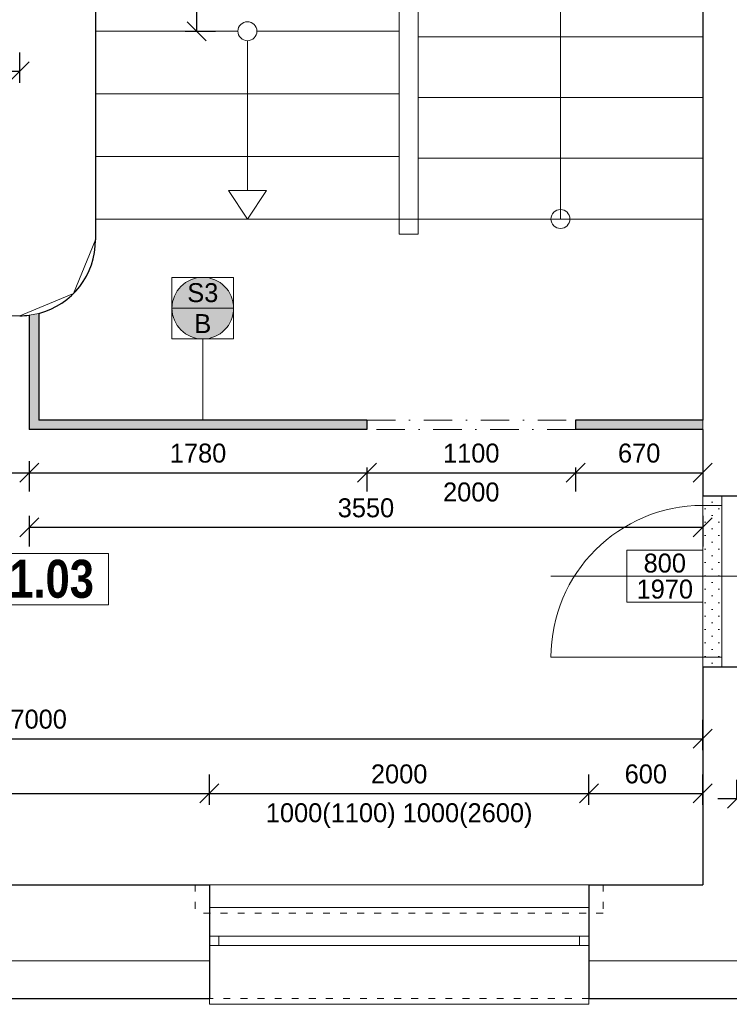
# Model space of a CAD drawing. Header units: millimetres. Extents: x -65956 to 5894746, y -14679 to 163521.
# Tile 67 of 89: x 15150 to 18890, y 29197 to 34388. Entities that reach past the tile are written whole.
import ezdxf

# ---------------------------------------------------------------- set-up
doc = ezdxf.new("R2010")
doc.units = ezdxf.units.MM
doc.linetypes.add('ACAD_ISO03W100', pattern=[30, 12, -18])
doc.linetypes.add('ČERCHOVANÁ', pattern=[1, 0.5, -0.25, 0, -0.25])
doc.layers.get('0').update_dxf_attribs({"lineweight": 5})
doc.layers.get('Defpoints').update_dxf_attribs({"color": 2, "lineweight": 30})
doc.layers.add('- pomocna', color=232, linetype='Continuous', lineweight=0, plot=False)
for name, color, linetype, lineweight in [('- popis', 7, 'Continuous', 0), ('H popisky', 30, 'Continuous', 25), ('H stavba', 82, 'Continuous', 30), ('KOTY', 51, 'Continuous', 5), ('otvor', 163, 'Continuous', 5), ('RE-buranie', 41, 'Continuous', 18), ('Tbč stavba', 4, 'ČERCHOVANÁ', 0), ('Tč stavba', 7, 'ACAD_ISO03W100', 5), ('VT kóty', 51, 'Continuous', 5), ('VT sanita', 210, 'Continuous', 5)]:
    doc.layers.add(name, color=color, linetype=linetype, lineweight=lineweight)
doc.styles.add('1-100_te_2mm_200', font='technic_.ttf', dxfattribs={"height": 200})
doc.styles.add('1-20_ce_5mm_100', font='GOTHIC.TTF', dxfattribs={"height": 100})
doc.styles.add('1-50_ce_2mm_100', font='GOTHIC.TTF', dxfattribs={"height": 100})
doc.dimstyles.new('technic_1-100', dxfattribs={"dimtxt": 200, "dimasz": 240, "dimexe": 300, "dimexo": 200, "dimgap": 100, "dimtad": 1, "dimdec": 1, "dimrnd": 0.5, "dimtxsty": '1-100_te_2mm_200', "dimblk": 'OBLIQUE', "dimcen": 2.5, "dimclrd": 256, "dimclrt": 256, "dimadec": 0, "dimazin": 0, "dimtfac": 1, "dimtdec": 1, "dimtix": 1, "dimtmove": 1, "dimatfit": 3, "dimldrblk": 'OBLIQUE', "dimfxl": 400, "dimfxlon": 1, "dimarcsym": 0})

# ---------------------------------------------------------------- blocks, each defined once
blk = doc.blocks.new('_Oblique')
at = {"color": 0, "linetype": 'ByBlock', "lineweight": -2}
blk.add_line((-0.5, -0.5), (0.5, 0.5), dxfattribs=at)
blk = doc.blocks.new('*D77')
at = {"layer": 'Defpoints', "color": 0, "transparency": 16777216}
for p in [(15150.1, 34115.7), (13700.1, 33227), (15150.1, 33227)]:
    blk.add_point(p, dxfattribs=at)
at = {"layer": 'KOTY', "color": 0, "lineweight": -2, "transparency": 16777216}
for p, q in [((13700.1, 34055.7), (13700.1, 34215.7)), ((15150.1, 34055.7), (15150.1, 34215.7))]:
    blk.add_line(p, q, dxfattribs=at)
at = {"layer": 'KOTY', "lineweight": -2, "transparency": 16777216}
blk.add_line((13700.1, 34115.7), (15150.1, 34115.7), dxfattribs=at)
at = {"layer": 'KOTY', "lineweight": -2, "transparency": 16777216, "xscale": 100, "yscale": 100, "zscale": 100, "rotation": 180}
blk.add_blockref('_Oblique', (13700.1, 34115.7), dxfattribs=at)
at = {"layer": 'KOTY', "lineweight": -2, "transparency": 16777216, "xscale": 100, "yscale": 100, "zscale": 100}
blk.add_blockref('_Oblique', (15150.1, 34115.7), dxfattribs=at)
at = {"layer": 'KOTY', "transparency": 16777216, "insert": (14425.1, 34218.2), "char_height": 100, "attachment_point": 5, "style": '1-20_ce_5mm_100'}
blk.add_mtext('1450', dxfattribs=at)
blk = doc.blocks.new('*D57')
at = {"layer": 'Defpoints', "color": 0, "transparency": 16777216}
for p in [(16150.1, 30308.5), (11750.1, 29827), (16150.1, 29827)]:
    blk.add_point(p, dxfattribs=at)
at = {"layer": 'KOTY', "color": 0, "lineweight": -2, "transparency": 16777216}
for p, q in [((11750.1, 30248.5), (11750.1, 30408.5)), ((16150.1, 30248.5), (16150.1, 30408.5))]:
    blk.add_line(p, q, dxfattribs=at)
at = {"layer": 'KOTY', "lineweight": -2, "transparency": 16777216}
blk.add_line((11750.1, 30308.5), (16150.1, 30308.5), dxfattribs=at)
at = {"layer": 'KOTY', "lineweight": -2, "transparency": 16777216, "xscale": 100, "yscale": 100, "zscale": 100, "rotation": 180}
blk.add_blockref('_Oblique', (11750.1, 30308.5), dxfattribs=at)
at = {"layer": 'KOTY', "lineweight": -2, "transparency": 16777216, "xscale": 100, "yscale": 100, "zscale": 100}
blk.add_blockref('_Oblique', (16150.1, 30308.5), dxfattribs=at)
at = {"layer": 'KOTY', "transparency": 16777216, "insert": (13950.1, 30411), "char_height": 100, "attachment_point": 5, "style": '1-20_ce_5mm_100'}
blk.add_mtext('4400', dxfattribs=at)
blk = doc.blocks.new('*D58')
at = {"layer": 'Defpoints', "color": 0, "transparency": 16777216}
for p in [(18150.1, 30308.5), (16150.1, 29827), (18150.1, 29827)]:
    blk.add_point(p, dxfattribs=at)
at = {"layer": 'KOTY', "color": 0, "lineweight": -2, "transparency": 16777216}
for p, q in [((16150.1, 30248.5), (16150.1, 30408.5)), ((18150.1, 30248.5), (18150.1, 30408.5))]:
    blk.add_line(p, q, dxfattribs=at)
at = {"layer": 'KOTY', "lineweight": -2, "transparency": 16777216}
blk.add_line((16150.1, 30308.5), (18150.1, 30308.5), dxfattribs=at)
at = {"layer": 'KOTY', "lineweight": -2, "transparency": 16777216, "xscale": 100, "yscale": 100, "zscale": 100, "rotation": 180}
blk.add_blockref('_Oblique', (16150.1, 30308.5), dxfattribs=at)
at = {"layer": 'KOTY', "lineweight": -2, "transparency": 16777216, "xscale": 100, "yscale": 100, "zscale": 100}
blk.add_blockref('_Oblique', (18150.1, 30308.5), dxfattribs=at)
at = {"layer": 'KOTY', "transparency": 16777216, "char_height": 100, "attachment_point": 5, "style": '1-20_ce_5mm_100'}
for s, insert in [('2000', (17150.1, 30411)), ('1000(1100) 1000(2600)', (17150.1, 30191.8))]:
    blk.add_mtext(s, dxfattribs=dict(at, insert=insert))
blk = doc.blocks.new('*D59')
at = {"layer": 'Defpoints', "color": 0, "transparency": 16777216}
for p in [(18750.1, 30308.5), (18150.1, 29827), (18750.1, 29827)]:
    blk.add_point(p, dxfattribs=at)
at = {"layer": 'KOTY', "color": 0, "lineweight": -2, "transparency": 16777216}
for p, q in [((18150.1, 30248.5), (18150.1, 30408.5)), ((18750.1, 30248.5), (18750.1, 30408.5))]:
    blk.add_line(p, q, dxfattribs=at)
at = {"layer": 'KOTY', "lineweight": -2, "transparency": 16777216}
blk.add_line((18150.1, 30308.5), (18750.1, 30308.5), dxfattribs=at)
at = {"layer": 'KOTY', "lineweight": -2, "transparency": 16777216, "xscale": 100, "yscale": 100, "zscale": 100, "rotation": 180}
blk.add_blockref('_Oblique', (18150.1, 30308.5), dxfattribs=at)
at = {"layer": 'KOTY', "lineweight": -2, "transparency": 16777216, "xscale": 100, "yscale": 100, "zscale": 100}
blk.add_blockref('_Oblique', (18750.1, 30308.5), dxfattribs=at)
at = {"layer": 'KOTY', "transparency": 16777216, "insert": (18450.1, 30411), "char_height": 100, "attachment_point": 5, "style": '1-20_ce_5mm_100'}
blk.add_mtext('600', dxfattribs=at)
blk = doc.blocks.new('*D60')
at = {"layer": 'Defpoints', "color": 0, "transparency": 16777216}
for p in [(18750.1, 30597.2), (11750.1, 29827), (18750.1, 29827)]:
    blk.add_point(p, dxfattribs=at)
at = {"layer": 'KOTY', "color": 0, "lineweight": -2, "transparency": 16777216}
for p, q in [((11750.1, 30537.2), (11750.1, 30697.2)), ((18750.1, 30537.2), (18750.1, 30697.2))]:
    blk.add_line(p, q, dxfattribs=at)
at = {"layer": 'KOTY', "lineweight": -2, "transparency": 16777216}
blk.add_line((11750.1, 30597.2), (18750.1, 30597.2), dxfattribs=at)
at = {"layer": 'KOTY', "lineweight": -2, "transparency": 16777216, "xscale": 100, "yscale": 100, "zscale": 100, "rotation": 180}
blk.add_blockref('_Oblique', (11750.1, 30597.2), dxfattribs=at)
at = {"layer": 'KOTY', "lineweight": -2, "transparency": 16777216, "xscale": 100, "yscale": 100, "zscale": 100}
blk.add_blockref('_Oblique', (18750.1, 30597.2), dxfattribs=at)
at = {"layer": 'KOTY', "transparency": 16777216, "insert": (15250.1, 30699.7), "char_height": 100, "attachment_point": 5, "style": '1-20_ce_5mm_100'}
blk.add_mtext('7000', dxfattribs=at)
blk = doc.blocks.new('*D120')
at = {"layer": 'Defpoints', "color": 0, "transparency": 16777216}
for p in [(18930.1, 30280.3), (18930.1, 30157), (19230.1, 29827)]:
    blk.add_point(p, dxfattribs=at)
at = {"layer": 'KOTY', "color": 0, "lineweight": -2, "transparency": 16777216}
for p, q in [((18930.1, 30280.3), (18930.1, 30380.3)), ((19230.1, 30220.3), (19230.1, 30380.3))]:
    blk.add_line(p, q, dxfattribs=at)
at = {"layer": 'KOTY', "lineweight": -2, "transparency": 16777216}
for p, q in [((18930.1, 30280.3), (18830.1, 30280.3)), ((19230.1, 30280.3), (18930.1, 30280.3)), ((19230.1, 30280.3), (19330.1, 30280.3))]:
    blk.add_line(p, q, dxfattribs=at)
at = {"layer": 'KOTY', "lineweight": -2, "transparency": 16777216, "xscale": 100, "yscale": 100, "zscale": 100}
blk.add_blockref('_Oblique', (18930.1, 30280.3), dxfattribs=at)
at = {"layer": 'KOTY', "lineweight": -2, "transparency": 16777216, "xscale": 100, "yscale": 100, "zscale": 100, "rotation": 180}
blk.add_blockref('_Oblique', (19230.1, 30280.3), dxfattribs=at)
at = {"layer": 'KOTY', "transparency": 16777216, "insert": (19080.1, 30382.8), "char_height": 100, "attachment_point": 5, "style": '1-20_ce_5mm_100'}
blk.add_mtext('300', dxfattribs=at)
blk = doc.blocks.new('*D148')
at = {"layer": 'Defpoints', "color": 0, "transparency": 16777216}
for p in [(15550.1, 39527), (15550.1, 34327), (16082.1, 34327)]:
    blk.add_point(p, dxfattribs=at)
at = {"layer": 'KOTY', "color": 0, "lineweight": -2, "transparency": 16777216}
for p, q in [((16022.1, 39527), (16182.1, 39527)), ((16022.1, 34327), (16182.1, 34327))]:
    blk.add_line(p, q, dxfattribs=at)
at = {"layer": 'KOTY', "lineweight": -2, "transparency": 16777216}
blk.add_line((16082.1, 39527), (16082.1, 34327), dxfattribs=at)
at = {"layer": 'KOTY', "lineweight": -2, "transparency": 16777216, "xscale": 100, "yscale": 100, "zscale": 100}
for p, rotation in [((16082.1, 39527), 90), ((16082.1, 34327), 270)]:
    blk.add_blockref('_Oblique', p, dxfattribs=dict(at, rotation=rotation))
at = {"layer": 'KOTY', "transparency": 16777216, "insert": (15979.6, 36927), "char_height": 100, "attachment_point": 5, "rotation": 90, "style": '1-20_ce_5mm_100'}
blk.add_mtext('5200', dxfattribs=at)
blk = doc.blocks.new('*D149')
at = {"layer": 'Defpoints', "color": 0, "transparency": 16777216}
for p in [(17250.1, 34498.7), (17250.1, 33337), (18750.1, 33337)]:
    blk.add_point(p, dxfattribs=at)
at = {"layer": 'KOTY', "color": 0, "lineweight": -2, "transparency": 16777216}
for p, q in [((17250.1, 34438.7), (17250.1, 34598.7)), ((18750.1, 34438.7), (18750.1, 34598.7))]:
    blk.add_line(p, q, dxfattribs=at)
at = {"layer": 'KOTY', "lineweight": -2, "transparency": 16777216}
blk.add_line((18750.1, 34498.7), (17250.1, 34498.7), dxfattribs=at)
at = {"layer": 'KOTY', "lineweight": -2, "transparency": 16777216, "xscale": 100, "yscale": 100, "zscale": 100, "rotation": 180}
blk.add_blockref('_Oblique', (17250.1, 34498.7), dxfattribs=at)
at = {"layer": 'KOTY', "lineweight": -2, "transparency": 16777216, "xscale": 100, "yscale": 100, "zscale": 100}
blk.add_blockref('_Oblique', (18750.1, 34498.7), dxfattribs=at)
at = {"layer": 'KOTY', "transparency": 16777216, "insert": (18000.1, 34601.2), "char_height": 100, "attachment_point": 5, "style": '1-20_ce_5mm_100'}
blk.add_mtext('1500', dxfattribs=at)
blk = doc.blocks.new('*T16')
at = {"layer": 'Defpoints', "color": 8, "linetype": 'ByBlock', "lineweight": 0, "transparency": 16777216}
for p, q in [((0, 0), (600, 0)), ((0, 0), (0, -270.7)), ((600, 0), (600, -270.7)), ((0, -270.7), (600, -270.7))]:
    blk.add_line(p, q, dxfattribs=at)
at = {"layer": 'H popisky', "color": 0, "transparency": 16777216, "insert": (300, -135.3), "char_height": 200, "width": 596, "attachment_point": 5, "style": '1-50_ce_2mm_100'}
blk.add_mtext('{\\fTechnicLite|b1|i0|c2|p2;\\C256;1.03}', dxfattribs=at)
blk = doc.blocks.new('*D384')
at = {"layer": 'Defpoints', "color": 0, "transparency": 16777216}
for p in [(13965.1, 32827), (15200.1, 32830.2), (15200.1, 31999.8)]:
    blk.add_point(p, dxfattribs=at)
at = {"layer": 'KOTY', "color": 0, "lineweight": -2, "transparency": 16777216}
for p, q in [((13965.1, 32059.8), (13965.1, 31899.8)), ((15200.1, 32059.8), (15200.1, 31899.8))]:
    blk.add_line(p, q, dxfattribs=at)
at = {"layer": 'KOTY', "lineweight": -2, "transparency": 16777216}
blk.add_line((13965.1, 31999.8), (15200.1, 31999.8), dxfattribs=at)
at = {"layer": 'KOTY', "lineweight": -2, "transparency": 16777216, "xscale": 100, "yscale": 100, "zscale": 100, "rotation": 180}
blk.add_blockref('_Oblique', (13965.1, 31999.8), dxfattribs=at)
at = {"layer": 'KOTY', "lineweight": -2, "transparency": 16777216, "xscale": 100, "yscale": 100, "zscale": 100}
blk.add_blockref('_Oblique', (15200.1, 31999.8), dxfattribs=at)
at = {"layer": 'KOTY', "transparency": 16777216, "insert": (14582.6, 32102.3), "char_height": 100, "attachment_point": 5, "style": '1-20_ce_5mm_100'}
blk.add_mtext('1235', dxfattribs=at)
blk = doc.blocks.new('*D385')
at = {"layer": 'Defpoints', "color": 0, "transparency": 16777216}
for p in [(15200.1, 32830.2), (16980.1, 32227), (16980.1, 31999.8)]:
    blk.add_point(p, dxfattribs=at)
at = {"layer": 'KOTY', "color": 0, "lineweight": -2, "transparency": 16777216}
for p, q in [((15200.1, 32059.8), (15200.1, 31899.8)), ((16980.1, 32027), (16980.1, 31899.8))]:
    blk.add_line(p, q, dxfattribs=at)
at = {"layer": 'KOTY', "lineweight": -2, "transparency": 16777216}
blk.add_line((15200.1, 31999.8), (16980.1, 31999.8), dxfattribs=at)
at = {"layer": 'KOTY', "lineweight": -2, "transparency": 16777216, "xscale": 100, "yscale": 100, "zscale": 100, "rotation": 180}
blk.add_blockref('_Oblique', (15200.1, 31999.8), dxfattribs=at)
at = {"layer": 'KOTY', "lineweight": -2, "transparency": 16777216, "xscale": 100, "yscale": 100, "zscale": 100}
blk.add_blockref('_Oblique', (16980.1, 31999.8), dxfattribs=at)
at = {"layer": 'KOTY', "transparency": 16777216, "insert": (16090.1, 32102.3), "char_height": 100, "attachment_point": 5, "style": '1-20_ce_5mm_100'}
blk.add_mtext('1780', dxfattribs=at)
blk = doc.blocks.new('*D386')
at = {"layer": 'Defpoints', "color": 0, "transparency": 16777216}
for p in [(16980.1, 32227), (18080.1, 32227), (18080.1, 31999.8)]:
    blk.add_point(p, dxfattribs=at)
at = {"layer": 'KOTY', "color": 0, "lineweight": -2, "transparency": 16777216}
for p, q in [((16980.1, 32027), (16980.1, 31899.8)), ((18080.1, 32027), (18080.1, 31899.8))]:
    blk.add_line(p, q, dxfattribs=at)
at = {"layer": 'KOTY', "lineweight": -2, "transparency": 16777216}
blk.add_line((16980.1, 31999.8), (18080.1, 31999.8), dxfattribs=at)
at = {"layer": 'KOTY', "lineweight": -2, "transparency": 16777216, "xscale": 100, "yscale": 100, "zscale": 100, "rotation": 180}
blk.add_blockref('_Oblique', (16980.1, 31999.8), dxfattribs=at)
at = {"layer": 'KOTY', "lineweight": -2, "transparency": 16777216, "xscale": 100, "yscale": 100, "zscale": 100}
blk.add_blockref('_Oblique', (18080.1, 31999.8), dxfattribs=at)
at = {"layer": 'KOTY', "transparency": 16777216, "char_height": 100, "attachment_point": 5, "style": '1-20_ce_5mm_100'}
for s, insert in [('1100', (17530.1, 32102.3)), ('2000', (17530.1, 31897.3))]:
    blk.add_mtext(s, dxfattribs=dict(at, insert=insert))
blk = doc.blocks.new('*D387')
at = {"layer": 'Defpoints', "color": 0, "transparency": 16777216}
for p in [(18080.1, 32227), (18750.1, 32227), (18750.1, 31999.8)]:
    blk.add_point(p, dxfattribs=at)
at = {"layer": 'KOTY', "color": 0, "lineweight": -2, "transparency": 16777216}
for p, q in [((18080.1, 32027), (18080.1, 31899.8)), ((18750.1, 32027), (18750.1, 31899.8))]:
    blk.add_line(p, q, dxfattribs=at)
at = {"layer": 'KOTY', "lineweight": -2, "transparency": 16777216}
blk.add_line((18080.1, 31999.8), (18750.1, 31999.8), dxfattribs=at)
at = {"layer": 'KOTY', "lineweight": -2, "transparency": 16777216, "xscale": 100, "yscale": 100, "zscale": 100, "rotation": 180}
blk.add_blockref('_Oblique', (18080.1, 31999.8), dxfattribs=at)
at = {"layer": 'KOTY', "lineweight": -2, "transparency": 16777216, "xscale": 100, "yscale": 100, "zscale": 100}
blk.add_blockref('_Oblique', (18750.1, 31999.8), dxfattribs=at)
at = {"layer": 'KOTY', "transparency": 16777216, "insert": (18415.1, 32102.3), "char_height": 100, "attachment_point": 5, "style": '1-20_ce_5mm_100'}
blk.add_mtext('670', dxfattribs=at)
blk = doc.blocks.new('*T388')
at = {"layer": 'Defpoints', "color": 8, "linetype": 'ByBlock', "lineweight": 0, "transparency": 16777216}
for p, q in [((0, 0), (324.9, 0)), ((0, 0), (0, -324.9)), ((324.9, 0), (324.9, -324.9)), ((0, -162.5), (324.9, -162.5)), ((0, -324.9), (324.9, -324.9))]:
    blk.add_line(p, q, dxfattribs=at)
at = {"layer": '- popis', "color": 0, "transparency": 16777216, "char_height": 100, "width": 320.944, "attachment_point": 5, "style": '1-50_ce_2mm_100'}
for s, insert in [('S3', (162.5, -81.2)), ('B', (162.5, -243.7))]:
    blk.add_mtext(s, dxfattribs=dict(at, insert=insert))
blk = doc.blocks.new('*T389')
at = {"layer": 'Defpoints', "color": 8, "linetype": 'ByBlock', "lineweight": 0, "transparency": 16777216}
for p, q in [((0, 274.7), (400, 274.7)), ((0, 0), (0, 274.7)), ((400, 0), (400, 274.7)), ((0, 137.3), (400, 137.3)), ((0, 0), (400, 0))]:
    blk.add_line(p, q, dxfattribs=at)
at = {"layer": 'VT kóty', "color": 0, "transparency": 16777216, "char_height": 100, "width": 396, "attachment_point": 5, "style": '1-50_ce_2mm_100'}
for s, insert in [('800', (200, 206)), ('1970', (200, 68.7))]:
    blk.add_mtext(s, dxfattribs=dict(at, insert=insert))
blk = doc.blocks.new('*D903')
at = {"layer": 'Defpoints', "color": 0, "transparency": 16777216}
for p in [(15150.1, 32827), (14995.9, 32227), (15200.1, 32227)]:
    blk.add_point(p, dxfattribs=at)
at = {"layer": 'KOTY', "color": 0, "lineweight": -2, "transparency": 16777216}
for p, q in [((14995.9, 32827), (14895.9, 32827)), ((15000.1, 32227), (14895.9, 32227))]:
    blk.add_line(p, q, dxfattribs=at)
at = {"layer": 'KOTY', "lineweight": -2, "transparency": 16777216}
blk.add_line((14995.9, 32827), (14995.9, 32227), dxfattribs=at)
at = {"layer": 'KOTY', "lineweight": -2, "transparency": 16777216, "xscale": 100, "yscale": 100, "zscale": 100}
for p, rotation in [((14995.9, 32827), 90), ((14995.9, 32227), 270)]:
    blk.add_blockref('_Oblique', p, dxfattribs=dict(at, rotation=rotation))
at = {"layer": 'KOTY', "transparency": 16777216, "insert": (14893.4, 32527), "char_height": 100, "attachment_point": 5, "rotation": 90, "style": '1-20_ce_5mm_100'}
blk.add_mtext('600', dxfattribs=at)
blk = doc.blocks.new('*D904')
at = {"layer": 'Defpoints', "color": 0, "transparency": 16777216}
for p in [(15200.1, 32227), (18750.1, 32227), (15200.1, 31711.4)]:
    blk.add_point(p, dxfattribs=at)
at = {"layer": 'KOTY', "color": 0, "lineweight": -2, "transparency": 16777216}
for p, q in [((15200.1, 31771.4), (15200.1, 31611.4)), ((18750.1, 31771.4), (18750.1, 31611.4))]:
    blk.add_line(p, q, dxfattribs=at)
at = {"layer": 'KOTY', "lineweight": -2, "transparency": 16777216}
blk.add_line((18750.1, 31711.4), (15200.1, 31711.4), dxfattribs=at)
at = {"layer": 'KOTY', "lineweight": -2, "transparency": 16777216, "xscale": 100, "yscale": 100, "zscale": 100, "rotation": 180}
blk.add_blockref('_Oblique', (15200.1, 31711.4), dxfattribs=at)
at = {"layer": 'KOTY', "lineweight": -2, "transparency": 16777216, "xscale": 100, "yscale": 100, "zscale": 100}
blk.add_blockref('_Oblique', (18750.1, 31711.4), dxfattribs=at)
at = {"layer": 'KOTY', "transparency": 16777216, "insert": (16975.1, 31813.9), "char_height": 100, "attachment_point": 5, "style": '1-20_ce_5mm_100'}
blk.add_mtext('3550', dxfattribs=at)

msp = doc.modelspace()

# ---------------------------------------------------------------- hatches: boundary and pattern name
at = {"layer": 'RE-buranie'}
msp.add_hatch(color=256, dxfattribs=at).paths.add_polyline_path([(15952.63, 32867, 1), (16277.57, 32867, 1)])
h = msp.add_hatch(color=256, dxfattribs=at)
h.dxf.hatch_style = 1
h.paths.add_polyline_path([(16980.1, 32277.03), (15250.1, 32277.03), (15250.1, 32839.73), (15200.1, 32830.17), (15200.1, 32227.03), (16980.1, 32227.03)])
h.paths.add_polyline_path([(18750.1, 32277.03), (18080.1, 32277.03), (18080.1, 32227.03), (18750.1, 32227.03)])
h = msp.add_hatch(dxfattribs=at)
h.set_pattern_fill('OMITKA', color=256, scale=50)
h.set_pattern_definition([(45, (-1070.754, 4267.473), (-35.35534, 35.35534), [0, -50])])
h.paths.add_polyline_path([(18850.1, 30977.07), (18850.1, 31877.07), (18750.1, 31877.03), (18750.1, 30977.03)])

# ---------------------------------------------------------------- linework, layer by layer
at = {"layer": '- pomocna'}
msp.add_lwpolyline([(15550.1, 37427.03), (18750.1, 37427.03), (18750.1, 33337.03), (15550.1, 33337.03)], close=True, dxfattribs=at)
msp.add_lwpolyline([(11750.1, 29827.03), (11750.1, 32827.03), (12435.1, 32827.03), (12600.1, 32927.03), (12600.1, 33127.03), (13800.1, 33127.03), (13800.1, 32927.03), (13965.1, 32827.03), (15150.1, 32827.03), (15432.94, 32944.19), (15550.1, 33227.03), (15550.1, 33337.03), (18750.1, 33337.03), (18750.1, 29827.03), (11750.1, 29827.03)], dxfattribs=at)
for p, q in [((18000.1, 33337.03), (18000.1, 35812.03)), ((16350.1, 34277.03), (16350.1, 33487.03)), ((17250.1, 34297.03), (18750.1, 34297.03)), ((17250.1, 33977.03), (18750.1, 33977.03)), ((17250.1, 33657.03), (18750.1, 33657.03)), ((16250.1, 33487.03), (16450.1, 33487.03)), ((16350.1, 33487.03), (16350.1, 33487.03)), ((17250.1, 33337.03), (18750.1, 33337.03)), ((15200.1, 32830.17), (15250.1, 32839.73)), ((18750.1, 32227.03), (18750.1, 32277.03))]:
    msp.add_line(p, q)
at = {"linetype": 'Continuous'}
for p, q in [((17150.1, 35625.03), (17150.1, 33257.03)), ((17250.1, 35647.03), (17250.1, 33257.03)), ((15550.1, 34327.03), (16300.1, 34327.03)), ((16400.1, 34327.03), (17150.1, 34327.03)), ((15550.1, 33997.03), (17150.1, 33997.03)), ((15550.1, 33667.03), (17150.1, 33667.03)), ((16350.1, 33337.03), (16250.1, 33487.03)), ((16350.1, 33337.03), (16450.1, 33487.03)), ((15550.1, 33337.03), (17150.1, 33337.03)), ((17150.1, 33257.03), (17250.1, 33257.03)), ((12900.1, 29427.03), (16150.1, 29427.03)), ((18150.1, 29427.03), (20580.1, 29427.03))]:
    msp.add_line(p, q, dxfattribs=at)
for centre in [(16350.1, 34327.03), (18000.1, 33337.03)]:
    msp.add_circle(centre, 50)
at = {"layer": 'H stavba'}
for p, q in [((15550.1, 37427.03), (15550.1, 33227.03)), ((18750.1, 37427.03), (18750.1, 32277.03)), ((15200.1, 32830.17), (15200.1, 32227.03)), ((15250.1, 32839.73), (15250.1, 32277.03)), ((16980.1, 32277.03), (15250.1, 32277.03)), ((16980.1, 32277.03), (16980.1, 32227.03)), ((18750.1, 32277.03), (18080.1, 32277.03)), ((18080.1, 32277.03), (18080.1, 32227.03)), ((16980.1, 32227.03), (15200.1, 32227.03)), ((18750.1, 32227.03), (18080.1, 32227.03)), ((18750.1, 32227.03), (18750.1, 31877.03)), ((18750.1, 31877.03), (18930.1, 31877.03)), ((18750.1, 30977.03), (18930.1, 30977.03)), ((18750.1, 30977.03), (18750.1, 29827.03)), ((11750.1, 29827.03), (16150.1, 29827.03)), ((16150.1, 29827.03), (16150.1, 29227.03)), ((18150.1, 29827.03), (18750.1, 29827.03)), ((18150.1, 29827.03), (18150.1, 29227.03)), ((13100.1, 29227.03), (16150.1, 29227.03)), ((18150.1, 29227.03), (20580.1, 29227.03))]:
    msp.add_line(p, q, dxfattribs=at)
for start, end in [(284.47751, 0), (270, 277.18076)]:
    msp.add_arc((15150.1, 33227.03), 400, start, end, dxfattribs=at)
at = {"layer": 'otvor'}
for p, q in [((18750.1, 31927.03), (18750.1, 30977.03)), ((18850.1, 31877.03), (18850.1, 30977.03)), ((18750.1, 31827.03), (18850.1, 31827.03)), ((17950.1, 31027.03), (18850.1, 31027.03)), ((18150.1, 29707.03), (16150.1, 29707.03)), ((16150.1, 29557.03), (18150.1, 29557.03)), ((16200.1, 29507.03), (16200.1, 29557.03)), ((18100.1, 29507.03), (18100.1, 29557.03)), ((16150.1, 29507.03), (18150.1, 29507.03))]:
    msp.add_line(p, q, dxfattribs=at)
msp.add_lwpolyline([(18150.1, 29227.03), (18150.1, 29197.03), (16150.1, 29197.03), (16150.1, 29227.03)], dxfattribs=at)
msp.add_arc((18750.1, 31027.03), 800, 90, 180, dxfattribs=at)
at = {"layer": 'Tbč stavba', "ltscale": 300}
for p, q in [((16980.1, 32277.03), (18080.1, 32277.03)), ((18080.1, 32227.03), (16980.1, 32227.03)), ((18150.1, 29827.03), (16150.1, 29827.03))]:
    msp.add_line(p, q, dxfattribs=at)
at = {"layer": 'Tč stavba', "ltscale": 3}
for p, q in [((16075.1, 29827.03), (16075.1, 29677.03)), ((18225.1, 29827.03), (18225.1, 29677.03)), ((18225.1, 29677.03), (16075.1, 29677.03)), ((18150.1, 29227.03), (16150.1, 29227.03))]:
    msp.add_line(p, q, dxfattribs=at)
at = {"layer": 'VT sanita'}
for p, q in [((16115.1, 32277.03), (16115.1, 32704.53)), ((18980.1, 31454.03), (17950.1, 31453.84))]:
    msp.add_line(p, q, dxfattribs=at)
msp.add_circle((16115.1, 32867), 162.47, dxfattribs=at)

# ---------------------------------------------------------------- block references
for name, p in [('*T388', (15952.63, 33029.48)), ('*T16', (15018.29, 31574.1)), ('*T389', (18350.1, 31316.66))]:
    msp.add_blockref(name, p)

# ---------------------------------------------------------------- dimensions: what is measured, and where the dimension line sits
at = {"layer": 'KOTY'}
for base, p1, p2, picture, middle in [((16082.13, 34327.03), (15550.1, 39527.03), (15550.1, 34327.03), '*D148', (15979.61, 36927.03)), ((14995.93, 32227.03), (15150.1, 32827.03), (15200.1, 32227.03), '*D903', (14893.42, 32527.03))]:
    dim = msp.add_linear_dim(base=base, p1=p1, p2=p2, angle=90, dimstyle='technic_1-100', override={"dimtxt": 100, "dimasz": 100, "dimexe": 100, "dimgap": 50, "dimtxsty": '1-20_ce_5mm_100', "dimfxl": 60}, dxfattribs=at)
    dim.commit()
    dim.dimension.update_dxf_attribs({"geometry": picture, "text_midpoint": middle})
for base, p1, p2, picture, middle in [((17250.1, 34498.68), (18750.1, 33337.03), (17250.1, 33337.03), '*D149', (18000.1, 34601.19)), ((15150.1, 34115.66), (13700.1, 33227.03), (15150.1, 33227.03), '*D77', (14425.1, 34218.18)), ((15200.1, 31999.81), (13965.1, 32827.03), (15200.1, 32830.17), '*D384', (14582.6, 32102.33)), ((16980.1, 31999.81), (15200.1, 32830.17), (16980.1, 32227.03), '*D385', (16090.1, 32102.33)), ((15200.1, 31711.42), (18750.1, 32227.03), (15200.1, 32227.03), '*D904', (16975.1, 31813.94)), ((18750.1, 31999.81), (18080.1, 32227.03), (18750.1, 32227.03), '*D387', (18415.1, 32102.33)), ((18750.1, 30597.21), (11750.1, 29827.03), (18750.1, 29827.03), '*D60', (15250.1, 30699.73)), ((16150.1, 30308.5), (11750.1, 29827.03), (16150.1, 29827.03), '*D57', (13950.1, 30411.01)), ((18750.1, 30308.5), (18150.1, 29827.03), (18750.1, 29827.03), '*D59', (18450.1, 30411.01)), ((18930.1, 30280.25), (19230.1, 29827.03), (18930.1, 30157.03), '*D120', (19080.1, 30382.77))]:
    dim = msp.add_linear_dim(base=base, p1=p1, p2=p2, dimstyle='technic_1-100', override={"dimtxt": 100, "dimasz": 100, "dimexe": 100, "dimgap": 50, "dimtxsty": '1-20_ce_5mm_100', "dimfxl": 60}, dxfattribs=at)
    dim.commit()
    dim.dimension.update_dxf_attribs({"geometry": picture, "text_midpoint": middle})
for base, p1, p2, text, picture, middle in [((18080.1, 31999.81), (16980.1, 32227.03), (18080.1, 32227.03), '<>\\X 2000', '*D386', (17530.1, 31999.81)), ((18150.1, 30308.5), (16150.1, 29827.03), (18150.1, 29827.03), '<>\\X 1000(1100) 1000(2600)', '*D58', (17150.1, 30308.5))]:
    dim = msp.add_linear_dim(base=base, p1=p1, p2=p2, text=text, dimstyle='technic_1-100', override={"dimtxt": 100, "dimasz": 100, "dimexe": 100, "dimgap": 50, "dimtxsty": '1-20_ce_5mm_100', "dimfxl": 60}, dxfattribs=at)
    dim.commit()
    dim.dimension.update_dxf_attribs({"geometry": picture, "text_midpoint": middle})

doc.saveas('drawing.dxf')
